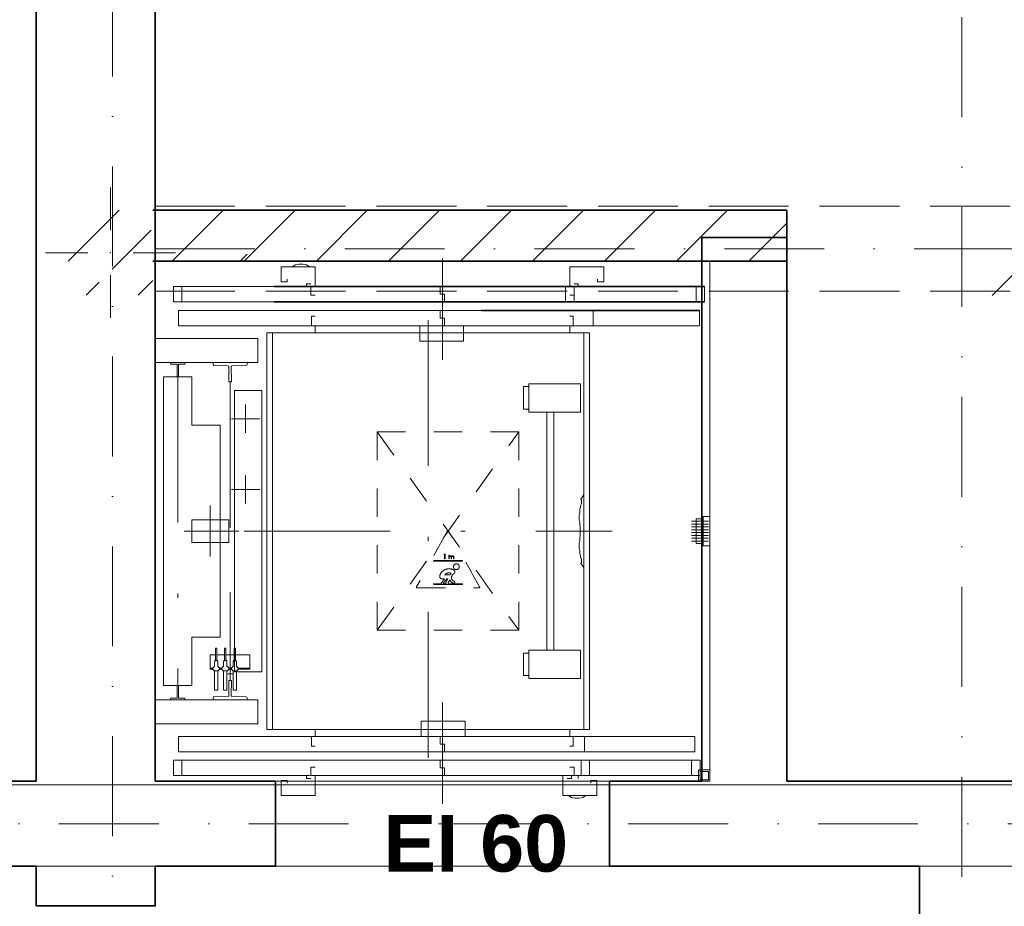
# Model space of a CAD drawing. Header units: millimetres. Extents: x -8078 to 241103, y -4319 to 602442.
# Tile 85 of 148: x 94512 to 97990, y 254321 to 257450. Entities that reach past the tile are written whole.
import ezdxf

# ---------------------------------------------------------------- set-up
doc = ezdxf.new("R2010")
doc.units = ezdxf.units.MM
doc.header["$MEASUREMENT"] = 0
for name, pattern in [('DASHED', [2, 1, -1]), ('Krawędzie ukryte', [3.912222, 2.822222, -1.09]), ('Kropki i Kreski', [6.702778, 3.527778, -1.763889, 0, -1.411111]), ('TRAZO_Y_PUNTO', [10.3, 5.15, -2.5, 0.15, -2.5])]:
    doc.linetypes.add(name, pattern=pattern)
for name, color, linetype in [('#podkład', 252, 'Continuous'), ('- strefy pomieszczeń', 7, 'Continuous'), ('Drzwi Archicad', 7, 'Continuous'), ('Konstrukcja - Belki', 7, 'Continuous'), ('Konstrukcja - Siatka mod', 7, 'Continuous'), ('Konstrukcja - Stropy', 7, 'Continuous'), ('Konstrukcja - Słupy', 7, 'Continuous'), ('Konstrukcja - Ściany działowe', 7, 'Continuous'), ('Konstrukcja - Ściany nośne wew..P', 7, 'Continuous'), ('Opisy - Etykiety', 7, 'Continuous'), ('Opisy - Tekst', 7, 'Continuous'), ('Wnętrze - Wyposażenie', 7, 'Continuous'), ('Wykończenie - Podłogi', 7, 'Continuous')]:
    doc.layers.add(name, color=color, linetype=linetype)
doc.styles.add('STYL_AUTOMATYCZNY_6', font='txt')
doc.styles.add('STYL_AUTOMATYCZNY_7', font='txt')
doc.styles.add('STYL_AUTOMATYCZNY_9', font='txt')

# ---------------------------------------------------------------- blocks, each defined once
blk = doc.blocks.new('SDFGHB')
at = {"layer": 'Konstrukcja - Słupy', "linetype": 'Continuous', "lineweight": 25}
h = blk.add_hatch(dxfattribs=at)
h.set_pattern_fill('Beton_zbrojony_0001', color=252, style=0, pattern_type=2)
h.set_pattern_definition([(45, (-208051.03, 747718.2), (-183.84776, 183.84776), []), (45, (-208142.95, 747810.13), (-183.84776, 183.84776), [195, -65])])
h.paths.add_polyline_path([(34290, 468156.5), (34590, 468156.5), (34590, 468456.5), (34290, 468456.5)])
at = {"layer": 'Konstrukcja - Ściany działowe', "linetype": 'Continuous', "lineweight": 13}
h = blk.add_hatch(dxfattribs=at)
h.set_pattern_fill('Bloczki_ceramiczne_0001', color=252, style=0, pattern_type=2)
h.set_pattern_definition([(45, (-208051.03, 747718.21), (-127.27922, 127.27922), [])])
h.paths.add_polyline_path([(34590, 468276.5), (36829.3, 468276.5), (36829.3, 468456.5), (34590, 468456.5)])
at = {"layer": 'Drzwi Archicad', "color": 252, "linetype": 'Continuous', "lineweight": 35, "ltscale": 100}
for p, q in [((35022.6, 466140.5), (35022.6, 466440.5)), ((35022.6, 466140.5), (35022.6, 466440.5)), ((36202.5, 466140.5), (36202.5, 466440.5)), ((36202.6, 466140.5), (36202.6, 466440.5))]:
    blk.add_line(p, q, dxfattribs=at)
at = {"layer": 'Konstrukcja - Belki', "color": 252, "linetype": 'Krawędzie ukryte', "lineweight": 13, "ltscale": 100}
for p, q in [((34597.4, 468470.5), (40527.6, 468470.5)), ((34597.4, 468170.5), (34597.4, 468470.5)), ((34597.4, 468170.5), (40527.6, 468170.5))]:
    blk.add_line(p, q, dxfattribs=at)
at = {"layer": 'Konstrukcja - Belki', "color": 252, "linetype": 'Kropki i Kreski', "lineweight": 13, "ltscale": 100}
blk.add_line((34597.4, 468320.5), (40527.6, 468320.5), dxfattribs=at)
at = {"layer": 'Konstrukcja - Siatka mod', "color": 252, "linetype": 'Kropki i Kreski', "lineweight": 13, "ltscale": 100}
for p, q in [((37447.6, 474501.1), (37447.6, 457531.6)), ((34447.6, 457531.6), (34447.6, 474496.4)), ((20180, 466290.5), (49624.6, 466290.5))]:
    blk.add_line(p, q, dxfattribs=at)
at = {"layer": 'Konstrukcja - Stropy', "color": 252, "linetype": 'Continuous', "lineweight": 13, "ltscale": 100, "flags": 128}
for points in [[(40677.6, 471821), (20507.6, 471821), (20507.6, 466151.8), (22777.6, 466151.8), (22777.6, 463958.8), (31597.6, 463958.8), (31597.6, 466140.5), (40677.6, 466140.5)], [(22777.6, 458509.7), (34592.6, 458509.7), (34592.6, 463961.5), (37297.6, 463961.5), (37297.6, 458509.7), (49718.3, 458509.7), (49718.3, 471788.6), (40377.6, 471788.6), (40377.6, 466428.5), (30297.6, 466428.5), (30297.6, 467849.4), (22777.6, 467849.4)]]:
    blk.add_lwpolyline(points, close=True, dxfattribs=at)
at = {"layer": 'Konstrukcja - Słupy', "color": 252, "linetype": 'Continuous', "lineweight": 0, "ltscale": 100}
for p, q in [((34440, 468386.5), (34440, 468536.5)), ((34360, 468306.5), (34210, 468306.5)), ((34520, 468306.5), (34670, 468306.5)), ((34440, 468226.5), (34440, 468076.5))]:
    blk.add_line(p, q, dxfattribs=at)
blk.add_point((34440, 468306.5), dxfattribs=at)
at = {"layer": 'Konstrukcja - Ściany działowe', "color": 252, "linetype": 'Continuous', "lineweight": 35, "ltscale": 100, "flags": 128}
for points in [[(36829.3, 468456.5), (34590, 468456.5)], [(36829.3, 468276.5), (36829.3, 468456.5)], [(34590, 468276.5), (36829.3, 468276.5)]]:
    blk.add_lwpolyline(points, dxfattribs=at)
at = {"layer": 'Konstrukcja - Ściany nośne wew..P', "color": 252, "linetype": 'Continuous', "lineweight": 35, "ltscale": 100}
blk.add_line((36202.6, 466140.5), (36202.6, 466440.5), dxfattribs=at)
at = {"layer": 'Konstrukcja - Ściany nośne wew..P', "color": 252, "linetype": 'Continuous', "lineweight": 35, "ltscale": 100, "flags": 128}
for points in [[(34177.6, 471390.5), (34177.5, 466440.5)], [(34597.5, 466440.5), (34597.6, 471090.5)], [(36829.3, 468360.5), (36529.3, 468360.5)], [(36529.3, 468360.5), (36529.3, 466440.5)], [(36829.3, 466440.5), (36829.3, 468360.5)], [(34177.5, 466440.5), (31597.6, 466440.5)], [(35022.6, 466440.5), (34597.5, 466440.5)], [(36529.3, 466440.5), (36202.6, 466440.5)], [(39347.6, 466440.5), (36829.3, 466440.5)], [(31597.6, 466140.5), (34177.5, 466140.5)], [(34177.5, 466140.5), (34177.5, 466000.5)], [(34597.5, 466000.5), (34597.5, 466140.5)], [(34597.5, 466140.5), (35022.6, 466140.5)], [(36202.6, 466140.5), (36529.3, 466140.5)], [(36529.3, 466140.5), (36829.3, 466140.5)], [(36829.3, 466140.5), (37297.6, 466140.5)], [(37297.6, 466140.5), (37297.6, 465670.5)], [(34177.5, 466000.5), (34597.5, 466000.5)], [(34597.7, 466000.5), (34177.7, 466000.5)], [(34597.7, 465999.2), (34597.7, 466000.5)]]:
    blk.add_lwpolyline(points, dxfattribs=at)
at = {"layer": 'Opisy - Etykiety', "color": 252, "linetype": 'Continuous', "lineweight": 13, "ltscale": 100}
blk.add_line((37754.1, 468355.4), (37554.1, 468155.4), dxfattribs=at)
at = {"layer": 'Wnętrze - Wyposażenie', "color": 252, "linetype": 'Continuous', "lineweight": 13, "ltscale": 100}
for p, q in [((34597.6, 466440.5), (34597.6, 468276.5)), ((34922.6, 468276.5), (34597.6, 468276.5)), ((34897.6, 468276.5), (34922.6, 468301.5)), ((36178.6, 468276.5), (36197.6, 468276.5)), ((36178.6, 468276.5), (36557.6, 468276.5)), ((36557.6, 468276.5), (36557.6, 466440.5)), ((35042.6, 468256.5), (35162.6, 468256.5)), ((35042.6, 468203.5), (35042.6, 468256.5)), ((35082.6, 468256.5), (35087.2, 468260.3)), ((35082.6, 468256.5), (35082.6, 468256.5)), ((35087.2, 468260.3), (35092.9, 468263.3)), ((35092.9, 468263.3), (35098.8, 468265)), ((35098.8, 468265), (35105.1, 468265.5)), ((35120.1, 468265.5), (35105, 468265.5)), ((35126.3, 468265), (35120.1, 468265.5)), ((35132.2, 468263.3), (35126.3, 468265)), ((35137.9, 468260.3), (35132.2, 468263.3)), ((35142.6, 468256.5), (35137.9, 468260.3)), ((35142.6, 468256.5), (35142.6, 468256.5)), ((35162.6, 468256.5), (35162.6, 468186.5)), ((36062.6, 468256.5), (36062.6, 468186.5)), ((36182.6, 468256.5), (36062.6, 468256.5)), ((36182.6, 468203.5), (36182.6, 468256.5)), ((35064.6, 468203.5), (35042.6, 468203.5)), ((35064.6, 468213.5), (35064.6, 468203.5)), ((36160.6, 468213.5), (36160.6, 468203.5)), ((36160.6, 468203.5), (36182.6, 468203.5)), ((34662.6, 468186.5), (34662.6, 468132.5)), ((36077.6, 468186.5), (34662.6, 468186.5)), ((36538.6, 468186.5), (34662.6, 468186.5)), ((34692.6, 468132.5), (34692.6, 468186.5)), ((35132.6, 468196.5), (35147.6, 468196.5)), ((35132.6, 468186.5), (35132.6, 468196.5)), ((35147.6, 468186.5), (35147.6, 468156.5)), ((35212.6, 468186.5), (35212.6, 468186.5)), ((35562.6, 468186.5), (35212.6, 468186.5)), ((35562.6, 468186.5), (35212.6, 468186.5)), ((35562.6, 468186.5), (35562.6, 468186.5)), ((35605.1, 468186.5), (35605.1, 468159.5)), ((35662.6, 468186.5), (35662.6, 468186.5)), ((36012.6, 468186.5), (35662.6, 468186.5)), ((36012.6, 468186.5), (35662.6, 468186.5)), ((36012.6, 468186.5), (36012.6, 468186.5)), ((36047.6, 468186.5), (36047.6, 468132.5)), ((36092.6, 468196.5), (36077.6, 468196.5)), ((36077.6, 468132.5), (36077.6, 468186.5)), ((36077.6, 468186.5), (36077.6, 468156.5)), ((36092.6, 468186.5), (36092.6, 468196.5)), ((36508.6, 468186.5), (36508.6, 468132.5)), ((36538.6, 468132.5), (36538.6, 468186.5)), ((35162.6, 468156.5), (35147.6, 468156.5)), ((35605.1, 468159.5), (35620.1, 468159.5)), ((35620.1, 468159.5), (35620.1, 468132.5)), ((36062.6, 468156.5), (36077.6, 468156.5)), ((36077.6, 468132.5), (34662.6, 468132.5)), ((36538.6, 468132.5), (34662.6, 468132.5)), ((34680.6, 468102.5), (34680.6, 468048.5)), ((36144.6, 468102.5), (34680.6, 468102.5)), ((36520.6, 468102.5), (34680.6, 468102.5)), ((36520.6, 468102.5), (34844.6, 468102.5)), ((35562.6, 468132.5), (35212.6, 468132.5)), ((35562.6, 468102.5), (35212.6, 468102.5)), ((35562.6, 468102.5), (35212.6, 468102.5)), ((35212.6, 468102.5), (35212.6, 468102.5)), ((35562.6, 468102.5), (35562.6, 468102.5)), ((35605.1, 468075.5), (35605.1, 468102.5)), ((36012.6, 468132.5), (35662.6, 468132.5)), ((36012.6, 468102.5), (35662.6, 468102.5)), ((36012.6, 468102.5), (35662.6, 468102.5)), ((35662.6, 468102.5), (35662.6, 468102.5)), ((36012.6, 468102.5), (36012.6, 468102.5)), ((36144.6, 468048.5), (36144.6, 468102.5)), ((36520.6, 468048.5), (36520.6, 468102.5)), ((35162.6, 468082.5), (35150.6, 468082.5)), ((35150.6, 468082.5), (35150.6, 468048.5)), ((35620.1, 468075.5), (35605.1, 468075.5)), ((35620.1, 468048.5), (35620.1, 468075.5)), ((36062.6, 468082.5), (36074.6, 468082.5)), ((36074.6, 468048.5), (36074.6, 468082.5)), ((34680.6, 468048.5), (36144.6, 468048.5)), ((34680.6, 468048.5), (34680.6, 468048.5)), ((36144.6, 468048.5), (34680.6, 468048.5)), ((34680.6, 468048.5), (36520.6, 468048.5)), ((36520.6, 468048.5), (34680.6, 468048.5)), ((36520.6, 468048.5), (34844.6, 468048.5)), ((35162.6, 468023.5), (35162.6, 468048.5)), ((35562.6, 468048.5), (35212.6, 468048.5)), ((35313.6, 468048.5), (35461.6, 468048.5)), ((35313.6, 468048.5), (35313.6, 468048.5)), ((35461.6, 468048.5), (35461.6, 468048.5)), ((35532.6, 468048.5), (35532.6, 467994.5)), ((36012.6, 468048.5), (35662.6, 468048.5)), ((35687.6, 467994.5), (35687.6, 468048.5)), ((36062.6, 468048.5), (35900.6, 468048.5)), ((36062.6, 468023.5), (36062.6, 468048.5)), ((36112.6, 468048.5), (36112.6, 468048.5)), ((36112.6, 468048.5), (36112.6, 468048.5)), ((36112.6, 468048.5), (36112.6, 468048.5)), ((34960.6, 468003.5), (34597.6, 468003.5)), ((34597.6, 468003.5), (34597.6, 467918.5)), ((34960.6, 467918.5), (34960.6, 468003.5)), ((34992.6, 466623.5), (34992.6, 468023.5)), ((34992.6, 468023.5), (36132.6, 468023.5)), ((35012.6, 468023.5), (36112.6, 468023.5)), ((35012.6, 468023.5), (35012.6, 467898.5)), ((35012.6, 468023.5), (35012.6, 466623.5)), ((35532.6, 467994.5), (35687.6, 467994.5)), ((36112.6, 468023.5), (35900.6, 468023.5)), ((36112.6, 468023.5), (36112.6, 466623.5)), ((36112.6, 468023.5), (36112.6, 467898.5)), ((36132.6, 468023.5), (36132.6, 466623.5)), ((34597.6, 467918.5), (34960.6, 467918.5)), ((34652.6, 467914.5), (34652.6, 467917.5)), ((34701.6, 467918.5), (34653.6, 467918.5)), ((34674.1, 467913.5), (34653.6, 467913.5)), ((34675.1, 467912.5), (34675.1, 467869.5)), ((34680.1, 467869.5), (34680.1, 467912.5)), ((34681.1, 467913.5), (34701.6, 467913.5)), ((34702.6, 467917.5), (34702.6, 467914.5)), ((34802.6, 467918.5), (34802.6, 467911.4)), ((34802.6, 467918.5), (34922.6, 467918.5)), ((34855.6, 467907.3), (34805.5, 467908.4)), ((34858.6, 467876.9), (34858.6, 467904.3)), ((34866.6, 467876.9), (34866.6, 467904.3)), ((34869.5, 467907.3), (34919.6, 467908.4)), ((34922.6, 467918.5), (34922.6, 467911.4)), ((34727.6, 467868.5), (34627.6, 467868.5)), ((34627.6, 467868.5), (34627.6, 466778.5)), ((34679.1, 467868.5), (34676.1, 467868.5)), ((34677.6, 467868.5), (34677.6, 467463.5)), ((34677.6, 467868.5), (34677.6, 467588.5)), ((34727.6, 467697.5), (34727.6, 467868.5)), ((34858.2, 467876.5), (34858.1, 467876.5)), ((34858.1, 467851.5), (34858.1, 467876.5)), ((34867.1, 467876.5), (34867, 467876.5)), ((34867.1, 467851.5), (34867.1, 467876.5)), ((34859.1, 467850.5), (34858.1, 467851.5)), ((34859.1, 467850.5), (34866.1, 467850.5)), ((34862.6, 467850.5), (34862.6, 467463.5)), ((34866.1, 467850.5), (34867.1, 467851.5)), ((34877.6, 467820.5), (34877.6, 466826.5)), ((34974.6, 467820.5), (34877.6, 467820.5)), ((34974.6, 467820.5), (34974.6, 466826.5)), ((35918.5, 467833.5), (35898.5, 467833.5)), ((35898.5, 467833.5), (35898.5, 467754)), ((36101, 467843.5), (35918.5, 467843.5)), ((35918.5, 467843.5), (35918.5, 467744)), ((36101, 467744), (36101, 467843.5)), ((35898.5, 467754), (35918.5, 467754)), ((35918.5, 467744), (36101, 467744)), ((35981.6, 467744), (35981.6, 466903)), ((36006.6, 466903), (36006.6, 467744)), ((34827.6, 467697.5), (34727.6, 467697.5)), ((34827.6, 467697.5), (34827.6, 466949.5)), ((36112.5, 467451.3), (36101.6, 467436.6)), ((36112.6, 467195.7), (36112.5, 467451.3)), ((36099.5, 467405.2), (36097.5, 467400.3)), ((36099.5, 467405.2), (36100.3, 467410.2)), ((36101.6, 467436.8), (36101.6, 467436.8)), ((36103.5, 467433.6), (36103.5, 467419.7)), ((36096.1, 467371.7), (36096.1, 467371.7)), ((36096.1, 467371.3), (36096.1, 467371.3)), ((36096.1, 467371.3), (36096.1, 467361.4)), ((36096.1, 467368.9), (36096.1, 467368.9)), ((36096.1, 467368.5), (36096.1, 467368.5)), ((36097.5, 467388.4), (36097.5, 467400.3)), ((36533.6, 467375), (36533.6, 467272)), ((36533.6, 467375), (36557.6, 467375)), ((36557.6, 467375), (36557.6, 467272)), ((34727.6, 467363.5), (34727.6, 467283.5)), ((34857.6, 467363.5), (34727.6, 467363.5)), ((34857.6, 467363.5), (34857.6, 467283.5)), ((36097.6, 467355.6), (36097.6, 467344)), ((36097.6, 467344), (36099.5, 467339.4)), ((36099.5, 467306), (36099.5, 467339.4)), ((36492.6, 467358.5), (36552.6, 467358.5)), ((36492.6, 467348.5), (36552.6, 467348.5)), ((36492.6, 467338.5), (36552.6, 467338.5)), ((36497.6, 467358.5), (36508.6, 467358.5)), ((36497.6, 467348.5), (36508.6, 467348.5)), ((36497.6, 467338.5), (36508.6, 467338.5)), ((36508.6, 467367), (36533.6, 467367)), ((36508.6, 467367), (36508.6, 467280)), ((36098.5, 467304), (36097.5, 467301.1)), ((36097.5, 467289.2), (36097.5, 467301.1)), ((36099.5, 467306), (36098.5, 467304)), ((36492.6, 467328.5), (36552.6, 467328.5)), ((36492.6, 467318.5), (36552.6, 467318.5)), ((36492.6, 467308.5), (36552.6, 467308.5)), ((36492.6, 467298.5), (36552.6, 467298.5)), ((36497.6, 467328.5), (36508.6, 467328.5)), ((36497.6, 467318.5), (36508.6, 467318.5)), ((36497.6, 467308.5), (36508.6, 467308.5)), ((36497.6, 467298.5), (36508.6, 467298.5)), ((34727.6, 467283.5), (34857.6, 467283.5)), ((36096.1, 467272), (36096.1, 467272.1)), ((36096.1, 467272), (36096.1, 467262.2)), ((36096.1, 467269.2), (36096.1, 467269.3)), ((36492.6, 467288.5), (36552.6, 467288.5)), ((36497.6, 467288.5), (36508.6, 467288.5)), ((36508.6, 467280), (36533.6, 467280)), ((36533.6, 467272), (36557.6, 467272)), ((36097.6, 467256.4), (36097.6, 467244.8)), ((36097.6, 467244.8), (36099.5, 467240.2)), ((36101.6, 467208.7), (36101.6, 467208.7)), ((36101.6, 467208.7), (36112.6, 467195.7)), ((36103.3, 467226), (36103.6, 467225.7)), ((36103.6, 467225.7), (36103.5, 467211.9)), ((34862.6, 466796.5), (34862.6, 467108.5)), ((34862.6, 466796.5), (34862.6, 467108.5)), ((34727.6, 466949.5), (34727.6, 466778.5)), ((34827.6, 466949.5), (34727.6, 466949.5)), ((34811.2, 466886.5), (34792.6, 466886.5)), ((34792.6, 466886.5), (34792.6, 466836.5)), ((34811.2, 466910.3), (34811.2, 466866.7)), ((34816, 466910.3), (34811.2, 466910.3)), ((34816, 466866.7), (34816, 466910.3)), ((34843.2, 466886.5), (34816, 466886.5)), ((34843.2, 466910.3), (34843.2, 466866.7)), ((34848, 466910.3), (34843.2, 466910.3)), ((34848, 466866.7), (34848, 466910.3)), ((34877.2, 466886.5), (34848, 466886.5)), ((34877.2, 466910.3), (34877.2, 466866.7)), ((34882, 466910.3), (34877.2, 466910.3)), ((34882, 466866.7), (34882, 466910.3)), ((34932.6, 466886.5), (34882, 466886.5)), ((34932.6, 466836.5), (34932.6, 466886.5)), ((35918.5, 466893), (35898.5, 466893)), ((35898.5, 466893), (35898.5, 466813.5)), ((36101, 466903), (35918.5, 466903)), ((35918.5, 466903), (35918.5, 466803.5)), ((36101, 466803.5), (36101, 466903)), ((34807.6, 466862.7), (34808.6, 466863.7)), ((34807.6, 466845.6), (34807.6, 466862.7)), ((34808.6, 466866.2), (34809.1, 466866.7)), ((34808.6, 466863.7), (34808.6, 466866.2)), ((34809.1, 466866.7), (34818.1, 466866.7)), ((34818.1, 466866.7), (34818.6, 466866.2)), ((34818.6, 466866.2), (34818.6, 466863.7)), ((34818.6, 466863.7), (34819.6, 466862.7)), ((34819.6, 466862.7), (34819.6, 466845.6)), ((34839.6, 466862.7), (34840.6, 466863.7)), ((34839.6, 466845.6), (34839.6, 466862.7)), ((34840.6, 466866.2), (34841.1, 466866.7)), ((34840.6, 466863.7), (34840.6, 466866.2)), ((34841.1, 466866.7), (34850.1, 466866.7)), ((34850.1, 466866.7), (34850.6, 466866.2)), ((34850.6, 466866.2), (34850.6, 466863.7)), ((34850.6, 466863.7), (34851.6, 466862.7)), ((34851.6, 466862.7), (34851.6, 466845.6)), ((34873.6, 466862.7), (34874.6, 466863.7)), ((34873.6, 466845.6), (34873.6, 466862.7)), ((34874.6, 466866.2), (34875.1, 466866.7)), ((34874.6, 466863.7), (34874.6, 466866.2)), ((34875.1, 466866.7), (34884.1, 466866.7)), ((34884.1, 466866.7), (34884.6, 466866.2)), ((34884.6, 466866.2), (34884.6, 466863.7)), ((34884.6, 466863.7), (34885.6, 466862.7)), ((34885.6, 466862.7), (34885.6, 466845.6)), ((34792.6, 466839.5), (34801.7, 466839.5)), ((34792.6, 466836.5), (34801.7, 466836.5)), ((34805.1, 466841.6), (34801.7, 466841.6)), ((34801.7, 466841.6), (34801.7, 466833.9)), ((34801.7, 466833.9), (34805.1, 466833.9)), ((34807.6, 466845.6), (34805.1, 466845.6)), ((34805.1, 466845.6), (34805.1, 466841.6)), ((34805.1, 466829.9), (34805.1, 466833.9)), ((34822.1, 466830), (34805.1, 466829.9)), ((34807.6, 466829.9), (34807.6, 466763.7)), ((34822.1, 466845.6), (34819.6, 466845.6)), ((34819.6, 466763.7), (34819.6, 466829.9)), ((34822.1, 466841.6), (34822.1, 466845.6)), ((34825.6, 466841.6), (34822.1, 466841.6)), ((34822.1, 466833.9), (34825.6, 466833.9)), ((34822.1, 466833.9), (34822.1, 466830)), ((34825.6, 466833.9), (34825.6, 466841.6)), ((34825.6, 466839.5), (34833.7, 466839.5)), ((34825.6, 466836.5), (34833.7, 466836.5)), ((34837.1, 466841.6), (34833.7, 466841.6)), ((34833.7, 466841.6), (34833.7, 466833.9)), ((34833.7, 466833.9), (34837.1, 466833.9)), ((34837.1, 466845.6), (34839.6, 466845.6)), ((34839.6, 466845.6), (34837.1, 466845.6)), ((34837.1, 466841.6), (34837.1, 466845.6)), ((34837.1, 466830), (34837.1, 466833.9)), ((34854.1, 466829.9), (34837.1, 466830)), ((34839.6, 466829.9), (34839.6, 466763.7)), ((34851.6, 466845.6), (34854.1, 466845.6)), ((34854.1, 466845.6), (34851.6, 466845.6)), ((34851.6, 466763.7), (34851.6, 466829.9)), ((34854.1, 466845.6), (34854.1, 466841.6)), ((34857.6, 466841.6), (34854.1, 466841.6)), ((34854.1, 466833.9), (34857.6, 466833.9)), ((34854.1, 466833.9), (34854.1, 466829.9)), ((34854.6, 466820), (34870.6, 466820)), ((34857.6, 466833.9), (34857.6, 466841.6)), ((34857.6, 466839.5), (34867.7, 466839.5)), ((34857.6, 466836.5), (34867.7, 466836.5)), ((34862.6, 466820), (34862.6, 466824)), ((34862.6, 466820), (34862.6, 466816.4)), ((34871.1, 466841.6), (34867.7, 466841.6)), ((34867.7, 466841.6), (34867.7, 466833.9)), ((34867.7, 466833.9), (34871.1, 466833.9)), ((34871.1, 466845.6), (34873.6, 466845.6)), ((34873.6, 466845.6), (34871.1, 466845.6)), ((34871.1, 466845.6), (34873.6, 466845.6)), ((34871.1, 466841.6), (34871.1, 466845.6)), ((34871.1, 466829.9), (34871.1, 466833.9)), ((34888.1, 466829.9), (34871.1, 466829.9)), ((34873.6, 466829.9), (34873.6, 466763.7)), ((34974.6, 466826.5), (34877.6, 466826.5)), ((34885.6, 466845.6), (34888.1, 466845.6)), ((34888.1, 466845.6), (34885.6, 466845.6)), ((34885.6, 466845.6), (34888.1, 466845.6)), ((34885.6, 466828.5), (34885.6, 466829.9)), ((34885.6, 466763.7), (34885.6, 466828.5)), ((34888.1, 466845.6), (34888.1, 466841.6)), ((34891.6, 466841.6), (34888.1, 466841.6)), ((34888.1, 466833.9), (34891.6, 466833.9)), ((34888.1, 466833.9), (34888.1, 466829.9)), ((34891.6, 466833.9), (34891.6, 466841.6)), ((34891.6, 466839.5), (34932.6, 466839.5)), ((34891.6, 466836.5), (34932.6, 466836.5)), ((35898.5, 466813.5), (35918.5, 466813.5)), ((34727.6, 466778.5), (34627.6, 466778.5)), ((34675.1, 466734.5), (34675.1, 466777.5)), ((34679.1, 466778.5), (34676.1, 466778.5)), ((34680.1, 466777.5), (34680.1, 466734.5)), ((34859.1, 466796.5), (34858.1, 466795.5)), ((34858.1, 466795.5), (34858.1, 466770.5)), ((34859.1, 466796.5), (34866.1, 466796.5)), ((34866.1, 466796.5), (34867.1, 466795.5)), ((34867.1, 466795.5), (34867.1, 466770.5)), ((35918.5, 466803.5), (36101, 466803.5)), ((34807.6, 466763.7), (34808.6, 466762.7)), ((34808.6, 466762.7), (34818.6, 466762.7)), ((34818.6, 466762.7), (34819.6, 466763.7)), ((34839.6, 466763.7), (34840.6, 466762.7)), ((34840.6, 466762.7), (34850.6, 466762.7)), ((34850.6, 466762.7), (34851.6, 466763.7)), ((34858.2, 466770.5), (34858.1, 466770.5)), ((34858.6, 466770.1), (34858.6, 466742.6)), ((34866.6, 466770.1), (34866.6, 466742.6)), ((34867.1, 466770.5), (34867, 466770.5)), ((34873.6, 466763.7), (34874.6, 466762.7)), ((34874.6, 466762.7), (34884.6, 466762.7)), ((34884.6, 466762.7), (34885.6, 466763.7)), ((34960.6, 466728.5), (34597.6, 466728.5)), ((34597.6, 466728.5), (34597.6, 466643.5)), ((34652.6, 466732.5), (34652.6, 466729.5)), ((34674.1, 466733.5), (34653.6, 466733.5)), ((34701.6, 466728.5), (34653.6, 466728.5)), ((34681.1, 466733.5), (34701.6, 466733.5)), ((34702.6, 466729.5), (34702.6, 466732.5)), ((34802.6, 466728.5), (34802.6, 466735.5)), ((34802.6, 466728.5), (34922.6, 466728.5)), ((34855.6, 466739.6), (34805.5, 466738.5)), ((34869.5, 466739.6), (34919.6, 466738.5)), ((34922.6, 466728.5), (34922.6, 466735.5)), ((34960.6, 466643.5), (34960.6, 466728.5)), ((36112.6, 466623.5), (36112.6, 466717.5)), ((34597.6, 466643.5), (34960.6, 466643.5)), ((35537.6, 466652.5), (35537.6, 466598.5)), ((35692.6, 466652.5), (35537.6, 466652.5)), ((35692.6, 466598.5), (35692.6, 466652.5)), ((34992.6, 466623.5), (36132.6, 466623.5)), ((35162.6, 466623.5), (35162.6, 466598.5)), ((36112.6, 466623.5), (35900.6, 466623.5)), ((36062.6, 466623.5), (36062.6, 466598.5)), ((34680.6, 466598.5), (34868.6, 466598.5)), ((36114.6, 466598.5), (34680.6, 466598.5)), ((34680.6, 466598.5), (34680.6, 466544.5)), ((34680.6, 466598.5), (36114.6, 466598.5)), ((34680.6, 466598.5), (34680.6, 466598.5)), ((36504.6, 466598.5), (34680.6, 466598.5)), ((34680.6, 466598.5), (36504.6, 466598.5)), ((35112.6, 466598.5), (35112.6, 466598.5)), ((35112.6, 466598.5), (35112.6, 466598.5)), ((35112.6, 466598.5), (35112.6, 466598.5)), ((35150.6, 466598.5), (35150.6, 466564.5)), ((35212.6, 466598.5), (35562.6, 466598.5)), ((35605.1, 466598.5), (35605.1, 466571.5)), ((35605.1, 466571.5), (35620.1, 466571.5)), ((35620.1, 466571.5), (35620.1, 466544.5)), ((35662.6, 466598.5), (36012.6, 466598.5)), ((35911.6, 466598.5), (35763.6, 466598.5)), ((35763.6, 466598.5), (35763.6, 466598.5)), ((36062.6, 466598.5), (35900.6, 466598.5)), ((35911.6, 466598.5), (35911.6, 466598.5)), ((36074.6, 466564.5), (36074.6, 466598.5)), ((36114.6, 466544.5), (36114.6, 466598.5)), ((36504.6, 466544.5), (36504.6, 466598.5)), ((36504.6, 466598.5), (36504.6, 466598.5)), ((36544.6, 466598.5), (36544.6, 466598.5)), ((34680.6, 466544.5), (35774.6, 466544.5)), ((34680.6, 466544.5), (34868.6, 466544.5)), ((34680.6, 466544.5), (36114.6, 466544.5)), ((34680.6, 466544.5), (36504.6, 466544.5)), ((35162.6, 466564.5), (35150.6, 466564.5)), ((35212.6, 466544.5), (35562.6, 466544.5)), ((35212.6, 466544.5), (35562.6, 466544.5)), ((35212.6, 466544.5), (35212.6, 466544.5)), ((35562.6, 466544.5), (35562.6, 466544.5)), ((35662.6, 466544.5), (36012.6, 466544.5)), ((35662.6, 466544.5), (36012.6, 466544.5)), ((35662.6, 466544.5), (35662.6, 466544.5)), ((36012.6, 466544.5), (36012.6, 466544.5)), ((36062.6, 466564.5), (36074.6, 466564.5)), ((34662.6, 466514.5), (35400.6, 466514.5)), ((34662.6, 466514.5), (35774.6, 466514.5)), ((34662.6, 466514.5), (35042.6, 466514.5)), ((34662.6, 466514.5), (34662.6, 466460.5)), ((34662.6, 466514.5), (36132.6, 466514.5)), ((34662.6, 466514.5), (36522.6, 466514.5)), ((34692.6, 466460.5), (34692.6, 466514.5)), ((35212.6, 466514.5), (35562.6, 466514.5)), ((35605.1, 466487.5), (35605.1, 466514.5)), ((35662.6, 466514.5), (36012.6, 466514.5)), ((36102.6, 466514.5), (36102.6, 466460.5)), ((36132.6, 466460.5), (36132.6, 466514.5)), ((36492.6, 466514.5), (36492.6, 466460.5)), ((36522.6, 466460.5), (36522.6, 466514.5)), ((35147.6, 466460.5), (35147.6, 466490.5)), ((35162.6, 466490.5), (35147.6, 466490.5)), ((35620.1, 466487.5), (35605.1, 466487.5)), ((35620.1, 466460.5), (35620.1, 466487.5)), ((36062.6, 466490.5), (36077.6, 466490.5)), ((36077.6, 466460.5), (36077.6, 466490.5)), ((36557.6, 466480.5), (36517.6, 466480.5)), ((36517.6, 466480.5), (36517.6, 466440.5)), ((36552.6, 466475.5), (36522.6, 466475.5)), ((36522.6, 466475.5), (36522.6, 466445.5)), ((36552.6, 466445.5), (36552.6, 466475.5)), ((36557.6, 466440.5), (36557.6, 466480.5)), ((34597.6, 466440.5), (35022.6, 466440.5)), ((34597.6, 466440.5), (34597.6, 466440.5)), ((34662.6, 466460.5), (35042.6, 466460.5)), ((34662.6, 466460.5), (36132.6, 466460.5)), ((34662.6, 466460.5), (36522.6, 466460.5)), ((35042.6, 466443.5), (35042.6, 466390.5)), ((35064.6, 466443.5), (35042.6, 466443.5)), ((35064.6, 466433.5), (35064.6, 466443.5)), ((35132.6, 466460.5), (35132.6, 466450.5)), ((35132.6, 466450.5), (35147.6, 466450.5)), ((35162.6, 466390.5), (35162.6, 466460.5)), ((35212.6, 466460.5), (35212.6, 466460.5)), ((35212.6, 466460.5), (35562.6, 466460.5)), ((35212.6, 466460.5), (35562.6, 466460.5)), ((35562.6, 466460.5), (35562.6, 466460.5)), ((35662.6, 466460.5), (35662.6, 466460.5)), ((35662.6, 466460.5), (36012.6, 466460.5)), ((35662.6, 466460.5), (36012.6, 466460.5)), ((36012.6, 466460.5), (36012.6, 466460.5)), ((36038.6, 466390.5), (36038.6, 466460.5)), ((36068.6, 466450.5), (36053.6, 466450.5)), ((36068.6, 466460.5), (36068.6, 466450.5)), ((36092.6, 466460.5), (36092.6, 466450.5)), ((36136.6, 466443.5), (36158.6, 466443.5)), ((36136.6, 466433.5), (36136.6, 466443.5)), ((36158.6, 466443.5), (36158.6, 466390.5)), ((36178.6, 466440.5), (36557.6, 466440.5)), ((36517.6, 466440.5), (36557.6, 466440.5)), ((36522.6, 466445.5), (36552.6, 466445.5)), ((35042.6, 466390.5), (35162.6, 466390.5)), ((36158.6, 466390.5), (36038.6, 466390.5)), ((36058.6, 466390.5), (36063.2, 466386.7)), ((36058.6, 466390.5), (36058.6, 466390.5)), ((36063.2, 466386.7), (36068.9, 466383.7)), ((36068.9, 466383.7), (36074.8, 466382)), ((36074.8, 466382), (36081.1, 466381.5)), ((36096.1, 466381.5), (36081, 466381.5)), ((36102.3, 466382), (36096.1, 466381.5)), ((36108.2, 466383.7), (36102.3, 466382)), ((36113.9, 466386.7), (36108.2, 466383.7)), ((36118.6, 466390.5), (36113.9, 466386.7)), ((36118.6, 466390.5), (36118.6, 466390.5))]:
    blk.add_line(p, q, dxfattribs=at)
at = {"layer": 'Wnętrze - Wyposażenie', "color": 252, "linetype": 'TRAZO_Y_PUNTO', "lineweight": 13, "ltscale": 100}
for p, q in [((35612.6, 468286.5), (35612.6, 467928.5)), ((35562.6, 466523.5), (35562.6, 468123.5)), ((34677.6, 467868.5), (34677.6, 466778.5)), ((34862.6, 467850.5), (34862.6, 466796.5)), ((34917.6, 467670.5), (34917.6, 467770.5)), ((34867.6, 467720.5), (34917.6, 467720.5)), ((34967.6, 467720.5), (34917.6, 467720.5)), ((34917.6, 467420.5), (34917.6, 467520.5)), ((34867.6, 467470.5), (34917.6, 467470.5)), ((34967.6, 467470.5), (34917.6, 467470.5)), ((34792.6, 467413.5), (34792.6, 467233.5)), ((34700, 467323.5), (34893.8, 467323.5)), ((34912.6, 467323.5), (36212.6, 467323.5)), ((34974.6, 467323.5), (34915.6, 467323.5)), ((35612.6, 466360.5), (35612.6, 466718.5))]:
    blk.add_line(p, q, dxfattribs=at)
at = {"layer": 'Wnętrze - Wyposażenie', "color": 252, "linetype": 'Continuous', "lineweight": 35, "ltscale": 100}
for p, q in [((36538.6, 468186.5), (35018.6, 468186.5)), ((36538.6, 468132.5), (35018.6, 468132.5)), ((36538.6, 468132.5), (35376.6, 468132.5)), ((36538.6, 468132.5), (35750.6, 468132.5)), ((36520.6, 468102.5), (35750.6, 468102.5))]:
    blk.add_line(p, q, dxfattribs=at)
at = {"layer": 'Wnętrze - Wyposażenie', "color": 252, "linetype": 'Continuous', "lineweight": 18, "ltscale": 100}
blk.add_line((36520.6, 468048.5), (36520.6, 468048.5), dxfattribs=at)
at = {"layer": 'Wnętrze - Wyposażenie', "color": 252, "linetype": 'DASHED', "lineweight": 13, "ltscale": 100}
for p, q in [((35882.6, 467673.5), (35382.6, 467673.5)), ((35382.6, 467673.5), (35382.6, 466973.5)), ((35382.6, 466973.5), (35882.6, 467673.5)), ((35382.6, 467673.5), (35882.6, 466973.5)), ((35882.6, 466973.5), (35882.6, 467673.5)), ((35630.5, 467324.6), (35520.9, 467126.4)), ((35744.2, 467126.4), (35634.7, 467324.6)), ((35617.8, 467241.1), (35618.8, 467242.8)), ((35620.3, 467241.1), (35617.8, 467241.1)), ((35618.8, 467242.8), (35621.8, 467242.8)), ((35620.3, 467226.2), (35620.3, 467241.1)), ((35621.8, 467242.8), (35621.8, 467226.2)), ((35635.4, 467238.3), (35636.8, 467238.3)), ((35635.4, 467226.2), (35635.4, 467238.3)), ((35636.8, 467238.3), (35636.8, 467235.4)), ((35636.8, 467231.3), (35636.8, 467226.2)), ((35643.6, 467226.2), (35643.6, 467231.3)), ((35645.1, 467231.5), (35645.1, 467226.2)), ((35651.9, 467226.2), (35651.9, 467231.2)), ((35653.3, 467233.4), (35653.3, 467226.2)), ((35581.1, 467220.2), (35581.1, 467217.3)), ((35684, 467220.2), (35581.1, 467220.2)), ((35581.1, 467217.3), (35684, 467217.3)), ((35621.8, 467226.2), (35620.3, 467226.2)), ((35636.8, 467226.2), (35635.4, 467226.2)), ((35645.1, 467226.2), (35643.6, 467226.2)), ((35653.3, 467226.2), (35651.9, 467226.2)), ((35684, 467220.2), (35684, 467217.3)), ((35621.2, 467169.5), (35636.2, 467169.5)), ((35581.1, 467134.8), (35581.1, 467137.7)), ((35581.1, 467137.7), (35606.8, 467137.7)), ((35684, 467134.8), (35581.1, 467134.8)), ((35606.8, 467137.7), (35619.6, 467155.1)), ((35610.3, 467155.1), (35619.6, 467155.1)), ((35627.7, 467155.1), (35615.8, 467138.8)), ((35615.8, 467138.8), (35615.8, 467137.7)), ((35615.8, 467137.7), (35626.2, 467137.7)), ((35623.2, 467139.8), (35632.2, 467155.1)), ((35626.2, 467137.7), (35623.2, 467139.8)), ((35627.7, 467155.1), (35632.2, 467155.1)), ((35638.7, 467151.8), (35632.2, 467139.8)), ((35632.2, 467139.8), (35636.2, 467137.7)), ((35636.2, 467137.7), (35684, 467137.7)), ((35684, 467137.7), (35684, 467134.8)), ((35523, 467122.8), (35742.1, 467122.8)), ((35382.6, 466973.5), (35882.6, 466973.5))]:
    blk.add_line(p, q, dxfattribs=at)
blk.add_circle((35661.9, 467197.9), 10.3, dxfattribs=at)
at = {"layer": 'Wnętrze - Wyposażenie', "color": 252, "linetype": 'Continuous', "lineweight": 13, "ltscale": 100}
for centre, radius, start, end in [((34653.6, 467917.5), 1, 90, 180), ((34653.6, 467914.5), 1, 180, 270), ((34674.1, 467912.5), 1, 0, 90), ((34681.1, 467912.5), 1, 90, 180), ((34681.1, 467912.5), 1, 90, 180), ((34701.6, 467917.5), 1, 0, 90), ((34701.6, 467914.5), 1, 270, 0), ((34805.6, 467911.4), 3, 180, 268.7315), ((34855.6, 467904.3), 3, 0, 88.7315), ((34869.6, 467904.3), 3, 91.2685, 180), ((34919.6, 467911.4), 3, 271.2685, 0), ((34676.1, 467869.5), 1, 180, 270), ((34679.1, 467869.5), 1, 270, 0), ((34858.2, 467876.9), 0.4, 270, 0), ((34867, 467876.9), 0.4, 180, 270), ((36120.7, 467408.7), 20.4, 147.2533, 175.8768), ((36105, 467436.6), 3.4, 177.7174, 244.9852), ((36167.5, 467373.8), 71.5, 168.2043, 182.0544), ((36121, 467364.9), 25.2, 188.0952, 201.6366), ((36167.5, 467274.6), 71.5, 168.2043, 182.0544), ((36121, 467265.7), 25.2, 188.0952, 201.6366), ((36135.4, 467242.2), 36, 183.1863, 206.7274), ((36105, 467208.8), 3.4, 115.0148, 182.2826), ((34676.1, 466777.5), 1, 90, 180), ((34679.1, 466777.5), 1, 0, 90), ((34855.6, 466742.6), 3, 271.2685, 0), ((34858.2, 466770.1), 0.4, 0, 90), ((34867, 466770.1), 0.4, 90, 180), ((34869.6, 466742.6), 3, 180, 268.7315), ((34653.6, 466732.5), 1, 90, 180), ((34653.6, 466729.5), 1, 180, 270), ((34674.1, 466734.5), 1, 270, 0), ((34681.1, 466734.5), 1, 180, 270), ((34681.1, 466734.5), 1, 180, 270), ((34701.6, 466732.5), 1, 0, 90), ((34701.6, 466729.5), 1, 270, 0), ((34805.6, 466735.5), 3, 91.2685, 180), ((34919.6, 466735.5), 3, 0, 88.7315)]:
    blk.add_arc(centre, radius, start, end, dxfattribs=at)
at = {"layer": 'Wnętrze - Wyposażenie', "color": 252, "linetype": 'DASHED', "lineweight": 13, "ltscale": 100}
for centre, radius, start, end in [((35632.6, 467323.5), 2.4, 28.9233, 151.0767), ((35640.2, 467231.3), 5.29, 38.6725, 129.7908), ((35640.2, 467231.3), 3.39, 0, 180), ((35648.5, 467231.3), 5.29, 23.1163, 141.2157), ((35648.5, 467231.3), 3.39, 358.3302, 183.773), ((35610.3, 467164.4), 7.2, 162.6342, 189.1494), ((35610.3, 467162.3), 7.2, 171.9833, 270), ((35636.1, 467156.4), 34.3, 60.2025, 162.6342), ((35636.1, 467156.4), 19.9, 68.3898, 138.6111), ((35636.2, 467162.3), 7.2, 65.5307, 90), ((35658.5, 467159.7), 21.3, 135.0045, 154.7354), ((35658.5, 467159.7), 14, 121.9992, 252.2759), ((35649.1, 467174.7), 3.68, 301.9992, 337.3011), ((35649.5, 467179.8), 7.2, 294.5442, 60.2025), ((35523, 467125.2), 2.4, 151.0767, 270), ((35658.5, 467159.7), 21.3, 201.9174, 252.2759), ((35653.1, 467142.9), 3.68, 252.2759, 72.2759), ((35742.1, 467125.2), 2.4, 270, 28.9233)]:
    blk.add_arc(centre, radius, start, end, dxfattribs=at)
at = {"layer": 'Wykończenie - Podłogi', "color": 252, "linetype": 'Continuous', "lineweight": 13, "ltscale": 100, "flags": 128}
blk.add_lwpolyline([(36529.3, 466440.5), (36529.3, 468276.5), (34597.5, 468276.5), (34597.5, 466440.5)], close=True, dxfattribs=at)
at = {"layer": '- strefy pomieszczeń', "color": 252, "linetype": 'Continuous', "lineweight": 13, "char_height": 200, "attachment_point": 1}
for s, insert, style in [('\\A1;{\\pql;\\pt0,500;\\fGeneva CE|b1|i0|c0|p0;\\W1.000000;pom. techn.\\fGeneva CE|b1|i0|c0|p0;\\W1.000000;\\A1{\\H.66x;\\S^  ;}\\fGeneva CE|b1|i0|c0|p0;\\W1.000000;\\fGeneva CE|b1|i0|c0|p0;\\W1.000000;\\A1{\\H.66x;\\S^  ;}}', (36793.1, 470169.3), 'STYL_AUTOMATYCZNY_9'), ('\\A1;{\\pql;\\pt0,500;\\fGeneva CE|b0|i0|c0|p0;\\W1.000000;A: 24,11\\fGeneva CE|b0|i0|c0|p0;\\W1.000000;\\A1{\\H.66x;\\S^  ;}\\fGeneva CE|b0|i0|c0|p0;\\W1.000000; m\\fGeneva CE|b0|i0|c0|p0;\\W1.000000;\\A1{\\H.66x;\\S2^  ;}}', (36893.1, 469788.3), 'STYL_AUTOMATYCZNY_6')]:
    blk.add_mtext(s, dxfattribs=dict(at, insert=insert, style=style))
at = {"layer": 'Opisy - Tekst', "color": 252, "linetype": 'Continuous', "lineweight": 13, "insert": (35404.5, 466321.6), "char_height": 200, "attachment_point": 1, "style": 'STYL_AUTOMATYCZNY_7'}
blk.add_mtext('\\A1;{\\pql;\\fHelvetica|b1|i0|c238|p0;\\W1.000000;EI \\fHelvetica|b1|i0|c238|p0;\\W1.000000;6\\fHelvetica|b1|i0|c238|p0;\\W1.000000;0}', dxfattribs=at)

msp = doc.modelspace()

# ---------------------------------------------------------------- block references
at = {"layer": '#podkład'}
msp.add_blockref('SDFGHB', (60392.7, -211678.7), dxfattribs=at)

doc.saveas('drawing.dxf')
